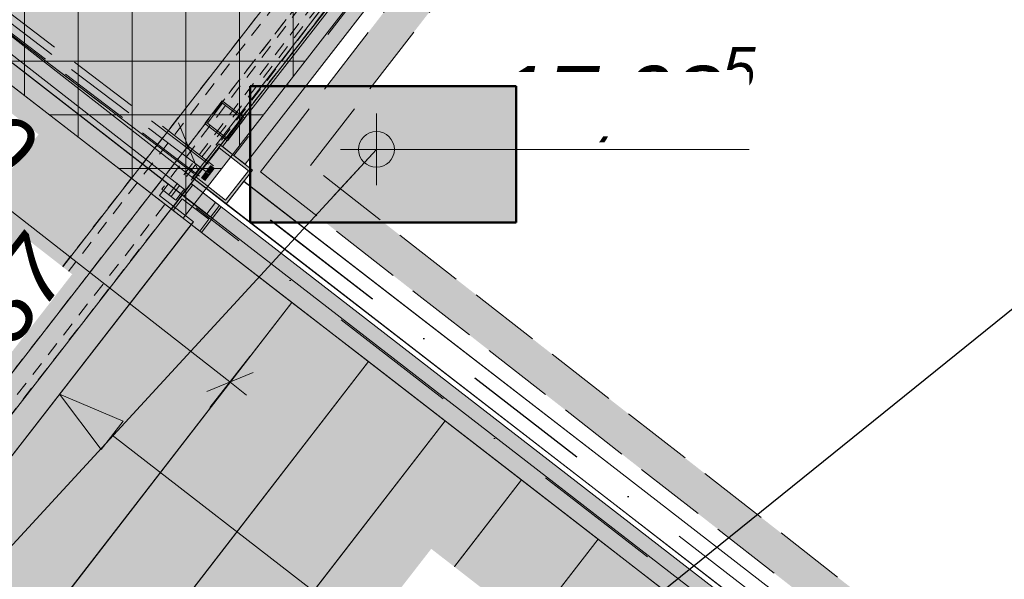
# Model space of a CAD drawing. Header units: centimetres. Extents: x -520 to 6098, y -2003 to 4462.
# Tile 42 of 52: x 4874 to 5148, y 425 to 582. Entities that reach past the tile are written whole.
import ezdxf

# ---------------------------------------------------------------- set-up
doc = ezdxf.new("R2010")
doc.units = ezdxf.units.CM
doc.header["$LTSCALE"] = 0.1
doc.header["$MEASUREMENT"] = 0
for name, pattern in [('GESTRICHELT', [70, 40, -30]), ('Krawędzie ukryte', [270, 200, -70]), ('Kropki i Kreski', [720, 360, -180, 0, -180]), ('Przerywana długa', [1000, 500, -500]), ('Wipeout_Contour', [1000, 0, -1000])]:
    doc.linetypes.add(name, pattern=pattern)
for name, color, linetype in [('2_daszek .K_IR', 7, 'Continuous'), ('2_schody_konstrukcja.ISTN', 7, 'Continuous'), ('2_stropy.ISTN', 7, 'Continuous'), ('2_stropy.K_IR', 7, 'Continuous'), ('2_umeblowanie.ISTN', 7, 'Continuous'), ('2_ściany zewnętrzne.ISTN', 7, 'Continuous'), ('3_linie 2D .ISTN', 7, 'Continuous'), ('3_lądowisko.K_IR', 7, 'Continuous'), ('5_opisy.K_IR', 7, 'Continuous'), ('5_wymiary.ISTN', 7, 'Continuous'), ('5_wymiary.K_IR', 7, 'Continuous')]:
    doc.layers.add(name, color=color, linetype=linetype)
doc.styles.add('GENERATED_STYLE_2', font='txt')
doc.dimstyles.new('GENERATED_STYLE__1', dxfattribs={"dimtxt": 18, "dimasz": 9.178744, "dimexe": 0.18, "dimexo": 2, "dimgap": 0.09, "dimtad": 1, "dimdec": 0, "dimzin": 0, "dimdsep": 46, "dimtxsty": 'GENERATED_STYLE_2', "dimblk": 'ARROWHEAD_2', "dimblk1": 'ARROWHEAD_2', "dimblk2": 'ARROWHEAD_2', "dimcen": 0.09, "dimclrd": 252, "dimclre": 252, "dimclrt": 252, "dimadec": 1, "dimazin": 0, "dimtfac": 1, "dimtdec": 4, "dimtmove": 0, "dimatfit": 3, "dimfxl": 1, "dimtolj": 1, "dimtzin": 0, "dimarcsym": 0})
doc.dimstyles.new('GENERATED_STYLE__6', dxfattribs={"dimtxt": 0.18, "dimasz": 18.24, "dimexe": 0.18, "dimexo": 0.0625, "dimgap": 0.09, "dimtad": 0, "dimtih": 1, "dimtoh": 1, "dimdec": 4, "dimzin": 0, "dimdsep": 46, "dimcen": 0.09, "dimadec": 0, "dimazin": 0, "dimtfac": 1, "dimtdec": 4, "dimtmove": 0, "dimatfit": 3, "dimldrblk": 'ARROWHEAD_5', "dimfxl": 1, "dimtolj": 1, "dimtzin": 0, "dimarcsym": 0})

# ---------------------------------------------------------------- blocks, each defined once
blk = doc.blocks.new('Strop_2_1', base_point=(5150.25, 360.79))
at = {"layer": '2_stropy.ISTN', "color": 252, "linetype": 'Continuous', "lineweight": 9, "flags": 128}
blk.add_lwpolyline([(5150.25, 360.79), (5301.41, 556.19), (5074.34, 731.9), (4922.32, 537.12)], close=True, dxfattribs=at)
blk = doc.blocks.new('Ściana_11_1', base_point=(4727.93, 686.17))
at = {"color": 254, "linetype": 'Wipeout_Contour', "lineweight": 0, "ltscale": 19465.017007}
blk.add_wipeout([(4727.93, 686.17), (4727.93, 681.1), (4925.86, 527.36), (4928.32, 530.52)], dxfattribs=at).dxf.layer = '2_ściany zewnętrzne.ISTN'
at = {"layer": '2_ściany zewnętrzne.ISTN', "color": 252, "linetype": 'Continuous', "lineweight": 13, "flags": 128}
for points in [[(4928.32, 530.52), (4727.93, 686.17)], [(4727.93, 681.1), (4925.86, 527.36)], [(4925.86, 527.36), (4928.32, 530.52)]]:
    blk.add_lwpolyline(points, dxfattribs=at)
blk = doc.blocks.new('Ściana_15_1', base_point=(4729.69, 687.59))
at = {"color": 254, "linetype": 'Wipeout_Contour', "lineweight": 0, "ltscale": 19458.708305}
blk.add_wipeout([(4729.69, 682.51), (4920.03, 533.86), (4922.49, 537.02), (4729.69, 687.59)], dxfattribs=at).dxf.layer = '2_ściany zewnętrzne.ISTN'
at = {"layer": '2_ściany zewnętrzne.ISTN', "color": 252, "linetype": 'Continuous', "lineweight": 13, "flags": 128}
for points in [[(4922.49, 537.02), (4729.69, 687.59)], [(4729.69, 682.51), (4920.03, 533.86)], [(4920.03, 533.86), (4922.49, 537.02)]]:
    blk.add_lwpolyline(points, dxfattribs=at)
blk = doc.blocks.new('Ściana_38_1', base_point=(4940.85, 539.15))
at = {"layer": '2_ściany zewnętrzne.ISTN', "linetype": 'Continuous', "lineweight": 0}
for points in [[(4940.9, 539.16), (4954.85, 540.9), (4946.97, 547.06), (4940.87, 539.18)], [(4940.85, 539.15), (4948.73, 532.99), (4954.85, 540.9)], [(4948.73, 532.99), (5138.34, 384.87), (5144.47, 392.77), (4954.85, 540.9)]]:
    blk.add_hatch(color=252, dxfattribs=at).paths.add_polyline_path(points)
at = {"layer": '2_ściany zewnętrzne.ISTN', "color": 252, "linetype": 'Krawędzie ukryte', "lineweight": 0, "flags": 128}
for points in [[(4940.85, 539.15), (4946.97, 547.06)], [(4940.85, 539.15), (5146.22, 378.71)], [(5144.47, 392.77), (4954.85, 540.9)]]:
    blk.add_lwpolyline(points, dxfattribs=at)
blk = doc.blocks.new('Ściana_41_1', base_point=(5076.28, 713.98))
at = {"layer": '2_ściany zewnętrzne.ISTN', "linetype": 'Continuous', "lineweight": 0}
for points in [[(5070.16, 706.08), (4946.97, 547.06), (4954.85, 540.9), (5078.06, 699.94)], [(4940.87, 539.18), (4940.85, 539.15), (4940.9, 539.16)]]:
    blk.add_hatch(color=252, dxfattribs=at).paths.add_polyline_path(points)
at = {"layer": '2_ściany zewnętrzne.ISTN', "color": 252, "linetype": 'Krawędzie ukryte', "lineweight": 0, "flags": 128}
for points in [[(5070.16, 706.08), (4946.97, 547.06)], [(4954.85, 540.9), (5078.06, 699.94)]]:
    blk.add_lwpolyline(points, dxfattribs=at)
blk = doc.blocks.new('Prof.zamk.zimnogięty SHS 22[4]_1', base_point=(5154.14, 846.98))
at = {"layer": '2_schody_konstrukcja.ISTN', "color": 252, "linetype": 'GESTRICHELT', "lineweight": 0}
for p, q in [((5154.14, 846.98), (4830.37, 430.07)), ((4986.72, 642.82), (4824.84, 434.36)), ((4835.9, 425.78), (4997.78, 634.23))]:
    blk.add_line(p, q, dxfattribs=at)
blk = doc.blocks.new('Belk IPN 22[11]_1', base_point=(5153.42, 846.06))
at = {"layer": '2_schody_konstrukcja.ISTN', "color": 252, "linetype": 'GESTRICHELT', "lineweight": 0}
for p, q in [((5153.42, 846.06), (4830.49, 430.23)), ((4988.08, 641.15), (4826.62, 433.23)), ((4834.36, 427.22), (4995.82, 635.14))]:
    blk.add_line(p, q, dxfattribs=at)
blk = doc.blocks.new('Prof.zamk.zimnogięty SHS 22[12]_1', base_point=(5143.24, 371.35))
at = {"layer": '2_schody_konstrukcja.ISTN', "color": 252, "linetype": 'Continuous', "lineweight": 0}
for p, q in [((4936.19, 536.43), (4933.74, 533.26)), ((5040.94, 455.47), (4936.19, 536.43)), ((4933.74, 533.26), (4931.3, 530.1)), ((4931.3, 530.1), (5036.04, 449.14)), ((5145.68, 374.51), (5040.94, 455.47)), ((5036.04, 449.14), (5140.79, 368.18))]:
    blk.add_line(p, q, dxfattribs=at)
at = {"layer": '2_schody_konstrukcja.ISTN', "color": 252, "linetype": 'Kropki i Kreski', "lineweight": 0}
blk.add_line((5143.24, 371.35), (4933.74, 533.26), dxfattribs=at)
blk = doc.blocks.new('Belk IPN 22_2')
at = {"layer": '2_umeblowanie.ISTN', "linetype": 'Continuous', "lineweight": 0, "true_color": 0xffffff}
for points in [[(-10.6, 4.5), (-10.6, -4.5), (292.79, -4.5), (292.79, 4.5)], [(303.39, 4.5), (302.79, 4.5), (302.79, 0.37), (293.39, 0.37), (293.39, 4.5), (292.79, 4.5), (292.79, -4.5), (293.39, -4.5), (293.39, -0.37), (302.79, -0.37), (302.79, -4.5), (303.39, -4.5)], [(302.79, 4.5), (293.39, 4.5), (293.39, 0.37), (302.79, 0.37)], [(293.39, -0.37), (293.39, -4.5), (302.79, -4.5), (302.79, -0.37)]]:
    blk.add_hatch(color=7, dxfattribs=at).paths.add_polyline_path(points)
at = {"layer": '2_umeblowanie.ISTN', "color": 251, "linetype": 'Continuous', "lineweight": 0, "true_color": 0x5f5f5f}
for p, q in [((-10.6, 4.5), (292.79, 4.5)), ((293.39, 4.5), (292.79, 4.5)), ((292.79, 4.5), (292.79, -4.5)), ((293.39, 0.37), (293.39, 4.5)), ((293.39, 4.5), (302.79, 4.5)), ((303.39, 4.5), (302.79, 4.5)), ((302.79, 4.5), (302.79, 0.37)), ((303.39, -4.5), (303.39, 4.5)), ((302.79, 0.37), (293.39, 0.37)), ((293.39, -4.5), (293.39, -0.37)), ((293.39, -0.37), (302.79, -0.37)), ((302.79, -0.37), (302.79, -4.5)), ((-10.6, -4.5), (292.79, -4.5)), ((292.79, -4.5), (293.39, -4.5)), ((293.39, -4.5), (302.79, -4.5)), ((302.79, -4.5), (303.39, -4.5))]:
    blk.add_line(p, q, dxfattribs=at)
at = {"layer": '2_umeblowanie.ISTN', "color": 250, "linetype": 'Kropki i Kreski', "lineweight": 15, "true_color": 0x2a2a2a}
blk.add_line((-5.3, 0), (298.09, 0), dxfattribs=at)
blk = doc.blocks.new('Prof.zamk.zimnogięty SHS 22[37]_1', base_point=(5143.25, 371.33))
at = {"layer": '2_schody_konstrukcja.ISTN', "color": 252, "linetype": 'Continuous', "lineweight": 0}
for p, q in [((4936.19, 536.43), (4933.74, 533.26)), ((5040.95, 455.46), (4936.19, 536.43)), ((4933.74, 533.26), (4931.3, 530.1)), ((4931.3, 530.1), (5036.05, 449.13)), ((5145.7, 374.5), (5040.95, 455.46)), ((5036.05, 449.13), (5140.81, 368.17))]:
    blk.add_line(p, q, dxfattribs=at)
at = {"layer": '2_schody_konstrukcja.ISTN', "color": 252, "linetype": 'Kropki i Kreski', "lineweight": 0}
blk.add_line((5143.25, 371.33), (4933.74, 533.26), dxfattribs=at)
blk = doc.blocks.new('Prof.zamk.zimnogięty SHS 22[40]_1', base_point=(5143.24, 371.35))
at = {"layer": '2_schody_konstrukcja.ISTN', "color": 252, "linetype": 'Continuous', "lineweight": 0}
for p, q in [((4936.19, 536.43), (4933.74, 533.26)), ((5040.94, 455.47), (4936.19, 536.43)), ((4933.74, 533.26), (4931.3, 530.1)), ((4931.3, 530.1), (5036.04, 449.14)), ((5145.68, 374.51), (5040.94, 455.47)), ((5036.04, 449.14), (5140.79, 368.18))]:
    blk.add_line(p, q, dxfattribs=at)
at = {"layer": '2_schody_konstrukcja.ISTN', "color": 252, "linetype": 'Kropki i Kreski', "lineweight": 0}
blk.add_line((5143.24, 371.35), (4933.74, 533.26), dxfattribs=at)
blk = doc.blocks.new('Prof.zamk.zimnogięty SHS 22[42]_1', base_point=(5070.16, 719.79))
at = {"layer": '2_umeblowanie.ISTN', "linetype": 'Continuous', "lineweight": 0, "true_color": 0xffffff}
blk.add_hatch(color=7, dxfattribs=at).paths.add_polyline_path([(4933.4, 543.69), (4936.56, 541.24), (5004.94, 629.29), (4998.62, 634.19), (4930.24, 546.14)])
at = {"layer": '2_umeblowanie.ISTN', "color": 252, "linetype": 'Kropki i Kreski', "lineweight": 0}
blk.add_line((5070.16, 719.79), (4933.4, 543.69), dxfattribs=at)
at = {"layer": '2_umeblowanie.ISTN', "color": 252, "linetype": 'Continuous', "lineweight": 0}
for p, q in [((4998.62, 634.19), (4930.24, 546.14)), ((4936.56, 541.24), (5004.94, 629.29)), ((4930.24, 546.14), (4933.4, 543.69)), ((4933.4, 543.69), (4936.56, 541.24))]:
    blk.add_line(p, q, dxfattribs=at)
blk = doc.blocks.new('Prof.zamk.zimnogięty SHS 22[44]_1', base_point=(5143.24, 371.35))
at = {"layer": '2_schody_konstrukcja.ISTN', "color": 252, "linetype": 'Continuous', "lineweight": 0}
for p, q in [((4936.19, 536.43), (4933.74, 533.26)), ((5040.94, 455.47), (4936.19, 536.43)), ((4933.74, 533.26), (4931.3, 530.1)), ((4931.3, 530.1), (5036.04, 449.14)), ((5145.68, 374.51), (5040.94, 455.47)), ((5036.04, 449.14), (5140.79, 368.18))]:
    blk.add_line(p, q, dxfattribs=at)
at = {"layer": '2_schody_konstrukcja.ISTN', "color": 252, "linetype": 'Kropki i Kreski', "lineweight": 0}
blk.add_line((5143.24, 371.35), (4933.74, 533.26), dxfattribs=at)
blk = doc.blocks.new('Prof.zamk.zimnogięty SHS 22[47]_1', base_point=(5143.24, 371.35))
at = {"layer": '2_schody_konstrukcja.ISTN', "color": 252, "linetype": 'Continuous', "lineweight": 0}
for p, q in [((4936.23, 536.48), (4933.78, 533.31)), ((5040.96, 455.49), (4936.23, 536.48)), ((4933.78, 533.31), (4931.33, 530.15)), ((4931.33, 530.15), (5036.06, 449.17)), ((5145.69, 374.51), (5040.96, 455.49)), ((5036.06, 449.17), (5140.79, 368.18))]:
    blk.add_line(p, q, dxfattribs=at)
at = {"layer": '2_schody_konstrukcja.ISTN', "color": 252, "linetype": 'Kropki i Kreski', "lineweight": 0}
blk.add_line((5143.24, 371.35), (4933.78, 533.31), dxfattribs=at)
blk = doc.blocks.new('Prof.zamk.zimnogięty SHS 22[50]_1', base_point=(5143.24, 371.35))
at = {"layer": '2_schody_konstrukcja.ISTN', "color": 252, "linetype": 'Continuous', "lineweight": 0}
for p, q in [((4936.19, 536.43), (4933.74, 533.26)), ((5040.94, 455.47), (4936.19, 536.43)), ((4933.74, 533.26), (4931.3, 530.1)), ((4931.3, 530.1), (5036.04, 449.14)), ((5145.68, 374.51), (5040.94, 455.47)), ((5036.04, 449.14), (5140.79, 368.18))]:
    blk.add_line(p, q, dxfattribs=at)
at = {"layer": '2_schody_konstrukcja.ISTN', "color": 252, "linetype": 'Kropki i Kreski', "lineweight": 0}
blk.add_line((5143.24, 371.35), (4933.74, 533.26), dxfattribs=at)
blk = doc.blocks.new('Prof.zamk.zimnogięty SHS 22[52]_1', base_point=(5070.16, 719.79))
at = {"layer": '2_umeblowanie.ISTN', "color": 252, "linetype": 'Kropki i Kreski', "lineweight": 0}
blk.add_line((5070.16, 719.79), (4933.4, 543.69), dxfattribs=at)
at = {"layer": '2_umeblowanie.ISTN', "color": 252, "linetype": 'Continuous', "lineweight": 0}
for p, q in [((4998.62, 634.19), (4930.24, 546.14)), ((4936.56, 541.24), (5004.94, 629.29)), ((4930.24, 546.14), (4933.4, 543.69)), ((4933.4, 543.69), (4936.56, 541.24))]:
    blk.add_line(p, q, dxfattribs=at)
blk = doc.blocks.new('Strop_7_1', base_point=(4692.12, 536.94))
at = {"layer": '2_stropy.ISTN', "linetype": 'Continuous', "lineweight": 0, "true_color": 0xffffff}
blk.add_hatch(color=7, dxfattribs=at).paths.add_polyline_path([(4692.12, 536.94), (4834.32, 426.98), (4840.7, 435.22), (4847.93, 429.63), (4922.14, 525.19), (4912.65, 532.54), (4915.11, 535.71), (4805.63, 620.79), (4685.14, 589.23)])
at = {"layer": '2_stropy.ISTN', "color": 252, "linetype": 'Continuous', "lineweight": 0, "flags": 128}
blk.add_lwpolyline([(4692.12, 536.94), (4834.32, 426.98), (4840.7, 435.22), (4847.93, 429.63), (4922.14, 525.19), (4912.65, 532.54), (4915.11, 535.71), (4805.63, 620.79), (4685.14, 589.23)], close=True, dxfattribs=at)
blk = doc.blocks.new('Strop_10_1', base_point=(4847.93, 429.63))
at = {"layer": '2_stropy.ISTN', "linetype": 'Continuous', "lineweight": 0, "true_color": 0xffffff}
blk.add_hatch(color=7, dxfattribs=at).paths.add_polyline_path([(4847.93, 429.63), (4876.25, 407.73), (4949.66, 502.66), (4921.53, 524.41)])
at = {"layer": '2_stropy.ISTN', "color": 252, "linetype": 'Continuous', "lineweight": 9, "flags": 128}
blk.add_lwpolyline([(4847.93, 429.63), (4876.25, 407.73), (4949.66, 502.66), (4921.53, 524.41)], close=True, dxfattribs=at)
blk = doc.blocks.new('Strop_11_1', base_point=(4876.25, 407.73))
at = {"layer": '2_stropy.ISTN', "linetype": 'Continuous', "lineweight": 0, "true_color": 0xffffff}
blk.add_hatch(color=7, dxfattribs=at).paths.add_polyline_path([(4876.25, 407.73), (4897.61, 391.22), (4971.01, 486.15), (4949.66, 502.66)])
at = {"layer": '2_stropy.ISTN', "color": 252, "linetype": 'Continuous', "lineweight": 9, "flags": 128}
blk.add_lwpolyline([(4876.25, 407.73), (4897.61, 391.22), (4971.01, 486.15), (4949.66, 502.66)], close=True, dxfattribs=at)
blk = doc.blocks.new('Strop_12_1', base_point=(4897.61, 391.22))
at = {"layer": '2_stropy.ISTN', "linetype": 'Continuous', "lineweight": 0, "true_color": 0xffffff}
blk.add_hatch(color=7, dxfattribs=at).paths.add_polyline_path([(4897.61, 391.22), (4918.97, 374.7), (4992.37, 469.63), (4971.01, 486.15)])
at = {"layer": '2_stropy.ISTN', "color": 252, "linetype": 'Continuous', "lineweight": 9, "flags": 128}
blk.add_lwpolyline([(4897.61, 391.22), (4918.97, 374.7), (4992.37, 469.63), (4971.01, 486.15)], close=True, dxfattribs=at)
blk = doc.blocks.new('Strop_13_1', base_point=(4918.97, 374.7))
at = {"layer": '2_stropy.ISTN', "linetype": 'Continuous', "lineweight": 0, "true_color": 0xffffff}
blk.add_hatch(color=7, dxfattribs=at).paths.add_polyline_path([(4918.97, 374.7), (4940.33, 358.19), (5013.73, 453.12), (4992.37, 469.63)])
at = {"layer": '2_stropy.ISTN', "color": 252, "linetype": 'Continuous', "lineweight": 9, "flags": 128}
blk.add_lwpolyline([(4918.97, 374.7), (4940.33, 358.19), (5013.73, 453.12), (4992.37, 469.63)], close=True, dxfattribs=at)
blk = doc.blocks.new('Strop_14_1', base_point=(4940.33, 358.19))
at = {"layer": '2_stropy.ISTN', "linetype": 'Continuous', "lineweight": 0, "true_color": 0xffffff}
blk.add_hatch(color=7, dxfattribs=at).paths.add_polyline_path([(4940.33, 358.19), (4961.69, 341.67), (5035.09, 436.6), (5013.73, 453.12)])
at = {"layer": '2_stropy.ISTN', "color": 252, "linetype": 'Continuous', "lineweight": 9, "flags": 128}
blk.add_lwpolyline([(4940.33, 358.19), (4961.69, 341.67), (5035.09, 436.6), (5013.73, 453.12)], close=True, dxfattribs=at)
blk = doc.blocks.new('Strop_15_1', base_point=(4961.69, 341.67))
at = {"layer": '2_stropy.ISTN', "linetype": 'Continuous', "lineweight": 0, "true_color": 0xffffff}
blk.add_hatch(color=7, dxfattribs=at).paths.add_polyline_path([(4961.69, 341.67), (4983.05, 325.15), (5056.45, 420.08), (5035.09, 436.6)])
at = {"layer": '2_stropy.ISTN', "color": 252, "linetype": 'Continuous', "lineweight": 9, "flags": 128}
blk.add_lwpolyline([(4961.69, 341.67), (4983.05, 325.15), (5056.45, 420.08), (5035.09, 436.6)], close=True, dxfattribs=at)
blk = doc.blocks.new('Linia_5_1', base_point=(5084.33, 322.68))
at = {"layer": '3_linie 2D .ISTN', "linetype": 'Continuous', "lineweight": 0}
blk.add_hatch(color=252, dxfattribs=at).paths.add_polyline_path([(4884.73, 477.02), (4896.44, 461.65), (4902.55, 469.56)])
at = {"layer": '3_linie 2D .ISTN', "color": 252, "linetype": 'Continuous', "lineweight": 0}
for p, q in [((4884.73, 477.02), (4902.55, 469.56)), ((4884.73, 477.02), (4896.44, 461.65)), ((4902.55, 469.56), (4896.44, 461.65)), ((5084.33, 322.68), (4899.49, 465.61))]:
    blk.add_line(p, q, dxfattribs=at)
blk = doc.blocks.new('*D237')
at = {"layer": '5_wymiary.ISTN', "color": 252, "linetype": 'Continuous', "lineweight": 0}
for p, q in [((4761.08, 602.69), (4772.23, 616.97)), ((4762, 613.46), (4766.65, 609.83)), ((4773.12, 612.44), (4760.19, 607.21)), ((4766.65, 609.83), (4932.31, 480.46)), ((4926.74, 473.32), (4937.89, 487.6)), ((4925.85, 477.84), (4938.78, 483.07)), ((4932.31, 480.46), (4936.97, 476.82))]:
    blk.add_line(p, q, dxfattribs=at)
at = {"color": 254, "linetype": 'Wipeout_Contour', "lineweight": 0, "ltscale": 19555.508639}
blk.add_wipeout([(4835.55, 560.59), (4867.85, 535.37), (4878.93, 549.56), (4846.63, 574.78)], dxfattribs=at).dxf.layer = '5_wymiary.ISTN'
at = {"layer": '5_wymiary.ISTN', "color": 252, "lineweight": 0, "insert": (4835.55, 560.59), "char_height": 18, "attachment_point": 7, "rotation": 322.0127, "style": 'GENERATED_STYLE_2'}
blk.add_mtext('\\A1;{\\pql;\\fArial|b0|i1|c238|p38;210}', dxfattribs=at)
blk = doc.blocks.new('ARROWHEAD_2')
at = {"color": 0, "linetype": 'Continuous', "lineweight": 0}
for p, q in [((-0.378, -0.655), (0.378, 0.655)), ((0, 0), (-1, 0))]:
    blk.add_line(p, q, dxfattribs=at)
blk = doc.blocks.new('*D238')
at = {"layer": '5_wymiary.ISTN', "color": 252, "linetype": 'Continuous', "lineweight": 0}
for p, q in [((4923.28, 539.86), (4918.01, 552.78)), ((4913.49, 551.87), (4927.8, 540.76)), ((4924.27, 550.98), (4920.64, 546.32)), ((4920.64, 546.32), (4836.53, 438)), ((4829.37, 443.56), (4843.68, 432.44)), ((4833.9, 444.46), (4839.16, 431.54)), ((4836.53, 438), (4832.91, 433.34))]:
    blk.add_line(p, q, dxfattribs=at)
at = {"color": 254, "linetype": 'Wipeout_Contour', "lineweight": 0, "ltscale": 19577.025691}
blk.add_wipeout([(4863.18, 478.18), (4888.31, 510.55), (4874.09, 521.59), (4848.96, 489.22)], dxfattribs=at).dxf.layer = '5_wymiary.ISTN'
at = {"layer": '5_wymiary.ISTN', "color": 252, "lineweight": 0, "insert": (4863.18, 478.18), "char_height": 18, "attachment_point": 7, "rotation": 52.1684, "style": 'GENERATED_STYLE_2'}
blk.add_mtext('\\A1;{\\pql;\\fArial|b0|i1|c238|p38;137}', dxfattribs=at)
blk = doc.blocks.new('Koty wysokościowe_2_1', base_point=(4973.24, 545.38))
at = {"layer": '5_wymiary.K_IR', "linetype": 'Continuous', "lineweight": 0}
for points in [[(4973.24, 545.38), (4978.24, 545.38), (4977.86, 547.29), (4976.77, 548.92), (4975.15, 550), (4973.24, 550.38)], [(4973.24, 545.38), (4968.24, 545.38), (4968.62, 543.47), (4969.7, 541.84), (4971.32, 540.76), (4973.24, 540.38)]]:
    blk.add_hatch(color=252, dxfattribs=at).paths.add_polyline_path(points)
at = {"layer": '5_wymiary.K_IR', "color": 252, "linetype": 'Continuous', "lineweight": 0}
for p, q in [((4973.24, 535.38), (4973.24, 555.38)), ((4963.24, 545.38), (5077.28, 545.38))]:
    blk.add_line(p, q, dxfattribs=at)
blk.add_circle((4973.24, 545.38), 5, dxfattribs=at)
at = {"layer": '5_wymiary.K_IR', "color": 252, "lineweight": 0, "insert": (4992.24, 545.43), "char_height": 18, "attachment_point": 7, "style": 'GENERATED_STYLE_2'}
blk.add_mtext('\\A1;{\\pql;\\fArial|b0|i1|c238|p38;+17,08\\fArial|b0|i1|c238|p38;\\A1{\\H.66x;\\S5^  ;}}', dxfattribs=at)
at = {"color": 254, "linetype": 'Wipeout_Contour', "lineweight": 0, "ltscale": 20262.382879}
blk.add_wipeout([(4992.24, 548.98), (5077.28, 548.98), (5077.28, 566.98), (4992.24, 566.98)], dxfattribs=at).dxf.layer = '5_wymiary.K_IR'
blk = doc.blocks.new('ARROWHEAD_5')
at = {"linetype": 'Continuous', "lineweight": 0}
blk.add_hatch(color=0, dxfattribs=at).paths.add_polyline_path([(-1, 0.2679), (0, 0), (-1, -0.2679)])
at = {"color": 0, "linetype": 'Continuous', "lineweight": 0}
blk.add_line((0, 0), (-1, 0), dxfattribs=at)
blk = doc.blocks.new('Strop_43_1', base_point=(4699.29, 586.7))
at = {"layer": '2_stropy.ISTN', "linetype": 'Continuous', "lineweight": 0, "true_color": 0xffffff}
blk.add_hatch(color=7, dxfattribs=at).paths.add_polyline_path([(4699.29, 586.7), (4805.08, 614.47), (4919.28, 526.16), (5083.95, 738.2), (4909.56, 874.73), (4699.63, 820.38)])
at = {"layer": '2_stropy.ISTN', "linetype": 'Continuous', "lineweight": 0, "true_color": 0x000000}
h = blk.add_hatch(dxfattribs=at)
h.set_pattern_fill('Siatka_15x15_0001', color=18, style=0, pattern_type=2)
h.set_pattern_definition([(0, (0, 0), (0, 15), []), (90, (0, 0), (-15, 0), [])])
h.paths.add_polyline_path([(4699.29, 586.7), (4805.08, 614.47), (4919.28, 526.16), (5083.95, 738.2), (4909.56, 874.73), (4699.63, 820.38)])
at = {"layer": '2_stropy.ISTN', "color": 252, "linetype": 'Continuous', "lineweight": 9, "flags": 128}
blk.add_lwpolyline([(4699.29, 586.7), (4805.08, 614.47), (4919.28, 526.16), (5083.95, 738.2), (4909.56, 874.73), (4699.63, 820.38)], close=True, dxfattribs=at)
blk = doc.blocks.new('Wypełnienie_64_1', base_point=(0, 180))
at = {"layer": '3_lądowisko.K_IR', "linetype": 'Continuous', "lineweight": 0}
blk.add_hatch(color=2, dxfattribs=at).paths.add_polyline_path([(4937.96, 563.02), (5012.23, 563.02), (5012.23, 524.95), (4937.96, 524.95)])
at = {"layer": '3_lądowisko.K_IR', "color": 30, "linetype": 'Continuous', "lineweight": 50}
for p, q in [((4937.96, 524.95), (4937.96, 563.02)), ((4937.96, 563.02), (5012.23, 563.02)), ((5012.23, 563.02), (5012.23, 524.95)), ((5012.23, 524.95), (4937.96, 524.95))]:
    blk.add_line(p, q, dxfattribs=at)
blk = doc.blocks.new('Dach_4_1', base_point=(4922.23, 538.6))
at = {"layer": '2_stropy.K_IR', "color": 7, "linetype": 'Przerywana długa', "lineweight": 0, "flags": 128}
for points in [[(5081.54, 744.09), (4922.23, 538.6)], [(4922.23, 538.6), (4777.22, 648.88)], [(4777.22, 648.88), (4922.23, 538.6)], [(4922.23, 538.6), (4922.23, 538.6)]]:
    blk.add_lwpolyline(points, dxfattribs=at)
blk = doc.blocks.new('Słup prof.zamk.grącw SHS 22[60]_1', base_point=(4930.25, 538.54))
at = {"layer": '2_schody_konstrukcja.ISTN', "linetype": 'Continuous', "lineweight": 0}
h = blk.add_hatch(color=252, dxfattribs=at)
h.paths.add_polyline_path([(4921.83, 537.5), (4931.28, 530.11), (4938.67, 539.57), (4929.21, 546.96)])
h.paths.add_polyline_path([(4922.95, 537.64), (4929.35, 545.84), (4937.55, 539.43), (4931.14, 531.24)], flags=0)
at = {"layer": '2_schody_konstrukcja.ISTN', "color": 252, "linetype": 'Continuous', "lineweight": 0}
for p, q in [((4929.21, 546.96), (4921.83, 537.5)), ((4938.67, 539.57), (4929.21, 546.96)), ((4922.95, 537.64), (4929.35, 545.84)), ((4929.35, 545.84), (4937.55, 539.43)), ((4937.55, 539.43), (4931.14, 531.24)), ((4931.28, 530.11), (4938.67, 539.57)), ((4921.83, 537.5), (4931.28, 530.11)), ((4931.14, 531.24), (4922.95, 537.64))]:
    blk.add_line(p, q, dxfattribs=at)
blk = doc.blocks.new('Belk IPN 22_4')
at = {"layer": '2_daszek .K_IR', "linetype": 'Continuous', "lineweight": 0, "true_color": 0xffffff}
for points in [[(-1.25, 2.1), (-1.25, -2.1), (181.47, -2.1), (181.47, 2.1)], [(182.72, 2.1), (182.63, 2.1), (182.63, 0.2), (181.56, 0.2), (181.56, 2.1), (181.47, 2.1), (181.47, -2.1), (181.56, -2.1), (181.56, -0.2), (182.63, -0.2), (182.63, -2.1), (182.72, -2.1)], [(182.63, 2.1), (181.56, 2.1), (181.56, 0.2), (182.63, 0.2)], [(181.56, -0.2), (181.56, -2.1), (182.63, -2.1), (182.63, -0.2)]]:
    blk.add_hatch(color=7, dxfattribs=at).paths.add_polyline_path(points)
at = {"layer": '2_daszek .K_IR', "color": 251, "linetype": 'Krawędzie ukryte', "lineweight": 0, "true_color": 0x5f5f5f}
for p, q in [((-1.25, 2.1), (-1.25, -2.1)), ((-1.25, 2.1), (181.47, 2.1)), ((-0.63, 0), (182.1, 0)), ((181.56, 2.1), (181.47, 2.1)), ((181.47, 2.1), (181.47, -2.1)), ((181.56, 0.2), (181.56, 2.1)), ((181.56, 2.1), (182.63, 2.1)), ((182.63, 0.2), (181.56, 0.2)), ((182.72, 2.1), (182.63, 2.1)), ((182.63, 2.1), (182.63, 0.2)), ((182.72, -2.1), (182.72, 2.1)), ((-1.25, -2.1), (181.47, -2.1)), ((181.47, -2.1), (181.56, -2.1)), ((181.56, -2.1), (181.56, -0.2)), ((181.56, -0.2), (182.63, -0.2)), ((181.56, -2.1), (182.63, -2.1)), ((182.63, -0.2), (182.63, -2.1)), ((182.63, -2.1), (182.72, -2.1))]:
    blk.add_line(p, q, dxfattribs=at)
blk = doc.blocks.new('Belk IPN 22_5')
at = {"layer": '2_daszek .K_IR', "color": 7, "linetype": 'GESTRICHELT', "lineweight": 0}
for p, q in [((134.23, 2.5), (0, 2.5)), ((0, 2.5), (0, 0)), ((0, 0), (268.47, 0)), ((0, 0), (0, -2.5)), ((0, -2.5), (134.23, -2.5))]:
    blk.add_line(p, q, dxfattribs=at)
blk = doc.blocks.new('Słup prof.zamk.zimng SHS 22')
at = {"layer": '2_daszek .K_IR', "linetype": 'Continuous', "lineweight": 0, "true_color": 0x000000}
h = blk.add_hatch(color=18, dxfattribs=at)
h.paths.add_polyline_path([(-4, -4), (4, -4), (4, 4), (-4, 4)])
h.paths.add_polyline_path([(-3.5, -3.5), (-3.5, 3.5), (3.5, 3.5), (3.5, -3.5)], flags=0)
at = {"layer": '2_daszek .K_IR', "color": 251, "linetype": 'Continuous', "lineweight": 0, "true_color": 0x5f5f5f}
for p, q in [((4, 4), (-4, 4)), ((-4, 4), (-4, -4)), ((-3.5, -3.5), (-3.5, 3.5)), ((-3.5, 3.5), (3.5, 3.5)), ((3.5, 3.5), (3.5, -3.5)), ((4, -4), (4, 4)), ((-4, -4), (4, -4)), ((3.5, -3.5), (-3.5, -3.5))]:
    blk.add_line(p, q, dxfattribs=at)

msp = doc.modelspace()

# ---------------------------------------------------------------- linework, layer by layer
at = {"layer": '3_linie 2D .ISTN', "color": 252, "linetype": 'Continuous', "lineweight": 0}
for p, q in [((4921.9, 524.87), (4848.29, 430.1)), ((4949.66, 502.66), (4876.25, 407.73)), ((4971.01, 486.15), (4897.61, 391.22)), ((4992.37, 469.63), (4918.97, 374.7)), ((5013.73, 453.12), (4940.33, 358.19)), ((5035.09, 436.6), (4961.69, 341.67))]:
    msp.add_line(p, q, dxfattribs=at)

# ---------------------------------------------------------------- block references
at = {"layer": '2_schody_konstrukcja.ISTN', "color": 252, "linetype": 'Continuous', "lineweight": 0}
for name, p in [('Prof.zamk.zimnogięty SHS 22[12]_1', (5143.24, 371.35)), ('Prof.zamk.zimnogięty SHS 22[37]_1', (5143.25, 371.33)), ('Prof.zamk.zimnogięty SHS 22[40]_1', (5143.24, 371.35)), ('Prof.zamk.zimnogięty SHS 22[44]_1', (5143.24, 371.35)), ('Prof.zamk.zimnogięty SHS 22[50]_1', (5143.24, 371.35)), ('Prof.zamk.zimnogięty SHS 22[47]_1', (5143.24, 371.35))]:
    msp.add_blockref(name, p, dxfattribs=at)
at = {"layer": '2_stropy.ISTN', "color": 252, "linetype": 'Continuous', "lineweight": 0}
for name, p in [('Strop_2_1', (5150.25, 360.79)), ('Strop_10_1', (4847.93, 429.63)), ('Strop_11_1', (4876.25, 407.73)), ('Strop_12_1', (4897.61, 391.22)), ('Strop_13_1', (4918.97, 374.7)), ('Strop_14_1', (4940.33, 358.19)), ('Strop_15_1', (4961.69, 341.67))]:
    msp.add_blockref(name, p, dxfattribs=at)
at = {"layer": '2_umeblowanie.ISTN', "color": 252, "linetype": 'Continuous', "lineweight": 0}
for name in ['Prof.zamk.zimnogięty SHS 22[42]_1', 'Prof.zamk.zimnogięty SHS 22[52]_1']:
    msp.add_blockref(name, (5070.16, 719.79), dxfattribs=at)
at = {"layer": '2_ściany zewnętrzne.ISTN', "color": 252, "lineweight": 0}
for name, p in [('Ściana_41_1', (5076.28, 713.98)), ('Ściana_38_1', (4940.85, 539.15))]:
    msp.add_blockref(name, p, dxfattribs=at)
at = {"layer": '3_linie 2D .ISTN', "color": 252, "linetype": 'Continuous', "lineweight": 0}
msp.add_blockref('Linia_5_1', (5084.33, 322.68), dxfattribs=at)

# ---------------------------------------------------------------- next in the draw order: block references
at = {"layer": '2_ściany zewnętrzne.ISTN', "color": 252, "lineweight": 0}
msp.add_blockref('Ściana_11_1', (4727.93, 686.17), dxfattribs=at)

# ---------------------------------------------------------------- next in the draw order: block references
msp.add_blockref('Ściana_15_1', (4729.69, 687.59), dxfattribs=at)

# ---------------------------------------------------------------- next in the draw order: linework, layer by layer
at = {"layer": '3_linie 2D .ISTN', "color": 252, "linetype": 'Continuous', "lineweight": 0}
for p, q in [((4831.23, 442.55), (5142.95, 843.94)), ((4842.29, 433.99), (5154, 835.4)), ((4805.08, 614.47), (5266.35, 257.79)), ((4904.72, 543.73), (5269.41, 261.74))]:
    msp.add_line(p, q, dxfattribs=at)

# ---------------------------------------------------------------- next in the draw order: block references
at = {"layer": '2_schody_konstrukcja.ISTN', "color": 252, "linetype": 'GESTRICHELT', "lineweight": 0}
for name, p in [('Prof.zamk.zimnogięty SHS 22[4]_1', (5154.14, 846.98)), ('Belk IPN 22[11]_1', (5153.42, 846.06))]:
    msp.add_blockref(name, p, dxfattribs=at)
at = {"layer": '2_stropy.ISTN', "color": 252, "linetype": 'Continuous', "lineweight": 0}
msp.add_blockref('Strop_7_1', (4692.12, 536.94), dxfattribs=at)
at = {"layer": '2_umeblowanie.ISTN', "color": 251, "linetype": 'Continuous', "lineweight": 0, "true_color": 0x5f5f5f, "zscale": 100, "rotation": 142.286901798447}
msp.add_blockref('Belk IPN 22_2', (5158.75, 346.68), dxfattribs=at)

# ---------------------------------------------------------------- next in the draw order: block references
at = {"layer": '5_wymiary.K_IR', "color": 252, "lineweight": 0}
msp.add_blockref('Koty wysokościowe_2_1', (4973.24, 545.38), dxfattribs=at)

# ---------------------------------------------------------------- next in the draw order: dimensions: what is measured, and where the dimension line sits
at = {"layer": '5_wymiary.ISTN', "color": 252, "linetype": 'Continuous', "lineweight": 0}
dim = msp.add_linear_dim(base=(4932.31, 480.46), p1=(4793.91, 644.73), p2=(4949.66, 502.66), angle=322.0127, dimstyle='GENERATED_STYLE__1', dxfattribs=at)
dim.commit()
dim.dimension.update_dxf_attribs({"geometry": '*D237', "text_midpoint": (4857.31, 555.02), "dimtype": 160, "text_rotation": 322.0127})

# ---------------------------------------------------------------- next in the draw order: block references
at = {"layer": '3_lądowisko.K_IR', "color": 2, "linetype": 'Continuous', "lineweight": 0}
msp.add_blockref('Wypełnienie_64_1', (0, 180), dxfattribs=at)

# ---------------------------------------------------------------- next in the draw order: dimensions: what is measured, and where the dimension line sits
at = {"layer": '5_wymiary.ISTN', "color": 252, "linetype": 'Continuous', "lineweight": 0}
dim = msp.add_linear_dim(base=(4836.53, 438), p1=(4793.91, 644.73), p2=(4701.91, 542.54), angle=232.1684, dimstyle='GENERATED_STYLE__1', dxfattribs=at)
dim.commit()
dim.dimension.update_dxf_attribs({"geometry": '*D238', "text_midpoint": (4868.69, 499.96), "dimtype": 160, "text_rotation": 52.1684})

# ---------------------------------------------------------------- next in the draw order: block references
at = {"layer": '2_daszek .K_IR', "color": 7, "linetype": 'GESTRICHELT', "lineweight": 0, "zscale": 100, "rotation": 52.7481221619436}
msp.add_blockref('Belk IPN 22_5', (4915.28, 532.72), dxfattribs=at)
at = {"layer": '2_daszek .K_IR', "color": 251, "linetype": 'Krawędzie ukryte', "lineweight": 0, "true_color": 0x5f5f5f, "zscale": 100, "rotation": 322.7481223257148}
msp.add_blockref('Belk IPN 22_4', (4781.21, 648.98), dxfattribs=at)
at = {"layer": '2_daszek .K_IR', "color": 251, "linetype": 'Continuous', "lineweight": 0, "true_color": 0x5f5f5f, "zscale": 100, "rotation": 322.7481221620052}
msp.add_blockref('Słup prof.zamk.zimng SHS 22', (4930.94, 553.34), dxfattribs=at)
at = {"layer": '2_schody_konstrukcja.ISTN', "color": 252, "linetype": 'Continuous', "lineweight": 0}
msp.add_blockref('Słup prof.zamk.grącw SHS 22[60]_1', (4930.25, 538.54), dxfattribs=at)
at = {"layer": '2_stropy.ISTN', "color": 252, "linetype": 'Continuous', "lineweight": 0}
msp.add_blockref('Strop_43_1', (4699.29, 586.7), dxfattribs=at)
at = {"layer": '2_stropy.K_IR', "color": 7, "linetype": 'Continuous', "lineweight": 0}
msp.add_blockref('Dach_4_1', (4922.23, 538.6), dxfattribs=at)

# ---------------------------------------------------------------- next in the draw order: leaders
at = {"layer": '5_opisy.K_IR', "color": 7, "linetype": 'Continuous', "lineweight": 0, "annotation_type": 0, "has_hookline": 1, "hookline_direction": 1, "text_width": 400.38}
msp.add_leader([(5207.14, 546.35), (4562.07, 25.93), (4409.34, 25.93)], dimstyle='GENERATED_STYLE__6', dxfattribs=at)

# ---------------------------------------------------------------- next in the draw order: wipeouts: each hides what was drawn before it
at = {"color": 252, "linetype": 'Wipeout_Contour', "lineweight": 0, "ltscale": 20140.855643}
msp.add_wipeout([(4988.53, 433.9), (5068.47, 371.82), (5051.12, 349.48), (4971.19, 411.56)], dxfattribs=at).dxf.layer = '5_wymiary.K_IR'

# ---------------------------------------------------------------- next in the draw order: leaders
at = {"layer": '5_opisy.K_IR', "color": 7, "linetype": 'Continuous', "lineweight": 0, "annotation_type": 0, "has_hookline": 1, "hookline_direction": 1, "text_width": 401.3}
msp.add_leader([(4973.24, 545.38), (4562.07, 98.78), (4410.26, 98.78)], dimstyle='GENERATED_STYLE__6', dxfattribs=at)

doc.saveas('drawing.dxf')
